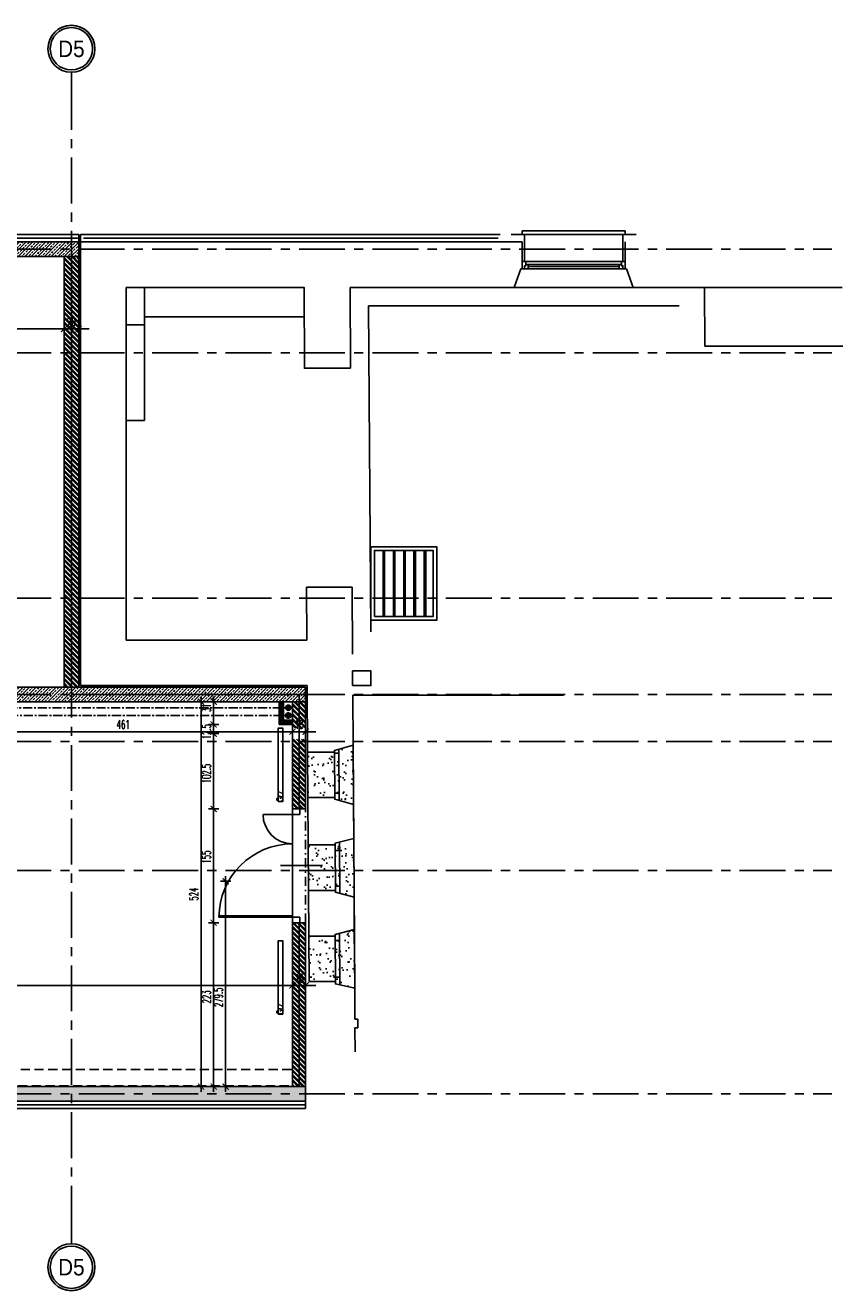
# Model space of a CAD drawing. Extents: x 41755 to 123924, y -112333 to 86187.
# Tile 176 of 256: x 101819 to 102932, y -17640 to -15917. Entities that reach past the tile are written whole.
import ezdxf
from ezdxf.enums import TextEntityAlignment as Align

# ---------------------------------------------------------------- set-up
doc = ezdxf.new("R2010")
doc.units = 0
doc.header["$LTSCALE"] = 50
for name, pattern in [('CENTER', [2, 1.25, -0.25, 0.25, -0.25]), ('DASHDOT', [1, 0.5, -0.25, 0, -0.25]), ('DASHED2', [0.375, 0.25, -0.125])]:
    doc.linetypes.add(name, pattern=pattern)
doc.layers.get('0').update_dxf_attribs({"color": 101, "linetype": 'CONTINUOUS'})
doc.layers.add('0-pomoc', color=21, linetype='CONTINUOUS', plot=False)
for name, color, linetype in [('Drz---drzwi', 5, 'CONTINUOUS'), ('Ins-co', 2, 'CONTINUOUS'), ('Ins-ppoz-opis', 240, 'CONTINUOUS'), ('Ins-wod', 4, 'CONTINUOUS'), ('Okn---okna', 5, 'CONTINUOUS'), ('Os-osie glowne', 1, 'CENTER'), ('Os-osie-opis', 16, 'CONTINUOUS'), ('Pzt-bud wyburzane', 2, 'CONTINUOUS'), ('Pzt-bud wyburzane-hatch', 8, 'CONTINUOUS'), ('Sc-beton', 7, 'CONTINUOUS'), ('Sc-beton-hatch', 86, 'CONTINUOUS'), ('Sc-cegla pelna', 32, 'CONTINUOUS'), ('Sc-cegla pustak', 42, 'CONTINUOUS'), ('Sc-cegla pustak-hatch', 8, 'CONTINUOUS'), ('Sc-gk', 120, 'CONTINUOUS'), ('Sc-izolacja term-obrys', 132, 'CONTINUOUS'), ('Sc-izolacja term-styropian', 151, 'STYROPIAN-KA'), ('Sc-nad', 5, 'DASHED2'), ('Sc-nadproza kon', 5, 'DASHED2'), ('W-idok', 8, 'CONTINUOUS'), ('W-otwor-strop', 1, 'CONTINUOUS'), ('Wym-wew', 8, 'CONTINUOUS')]:
    doc.layers.add(name, color=color, linetype=linetype)
doc.styles.add('dwg_opis duży', font='ARIAL.TTF', dxfattribs={"width": 0.9})
doc.styles.add('KA wymiar', font='romans.shx', dxfattribs={"width": 0.6})
doc.styles.add('ROMANS', font='romans', dxfattribs={"width": 0.85})
doc.linetypes.add('BATTING', pattern='A,0.0001,-0.1,[134,ltypeshp.shx,S=0.1,R=0,X=-0.1,Y=0],-0.2,[134,ltypeshp.shx,S=0.1,R=180,X=0.1,Y=0],-0.1', length=0.4001)
doc.linetypes.add('STYROPIAN-KA', pattern='A,0.0001,-0.1,[135,ltypeshp.shx,S=0.1,R=0,X=-0.1,Y=0],0,[135,ltypeshp.shx,S=0.1,R=180,X=0.1,Y=0],-0.1', length=0.2001)
doc.linetypes.add('ZIGZAG', pattern='A,0.00254,-5.08,[131,ltypeshp.shx,S=5.08,R=0,X=-5.08,Y=0],-10.16,[131,ltypeshp.shx,S=5.08,R=180,X=5.08,Y=0],-5.08', length=20.32254)
doc.dimstyles.new('KA wymiar', dxfattribs={"dimscale": 50, "dimtxt": 0.23, "dimasz": 0.14, "dimexe": 0, "dimexo": 0, "dimgap": 0.08, "dimtad": 1, "dimdec": 1, "dimrnd": 0.5, "dimzin": 9, "dimdsep": 46, "dimtxsty": 'KA wymiar', "dimblk1": 'UKOS', "dimblk2": 'UKOS', "dimsah": 1, "dimcen": 0.2, "dimse1": 1, "dimse2": 1, "dimclrd": 256, "dimclre": 256, "dimclrt": 2, "dimadec": 0, "dimazin": 0, "dimtfac": 1, "dimtdec": 1, "dimtix": 1, "dimtmove": 2, "dimatfit": 3, "dimldrblk": 'DOT', "dimfxl": 0, "dimtolj": 1, "dimtzin": 9, "dimarcsym": 0})
pattern_1 = [(37.5, (245182.787, -60500.599), (-0.6299336, 19.2682377), [0, -15.2, 0, -17, 0, -16.25]), (7.5, (245182.787, -60500.6), (17.697767, 28.2214607), [0, -8.2, 0, -13.7, 0, -5.25]), (327.5, (245170.487, -60500.599), (31.1414186, 0.0565905), [0, -5, 0, -18, 0, -23.5]), (317.5, (245170.487, -60500.6), (30.061266, 8.7767556), [0, -2.5, 0, -11.8, 0, -13.5])]
pattern_2 = [(45, (48983.4185, 565.478), (-4.49012806, 4.49012806), []), (45, (48987.9087, 565.478), (-4.49012806, 4.49012806), [3.175, -1.5875])]
pattern_3 = [(135, (48983.4185, 565.478), (-3.36759605, -3.36759605), []), (135, (48983.4185, 567.723), (-3.36759605, -3.36759605), [])]

# ---------------------------------------------------------------- blocks, each defined once
blk = doc.blocks.new('_DKGJHF')
at = {"ltscale": 7}
for p, q in [((-21.1, -77), (35.9, -77)), ((-5, -145.5), (-105, -145.5)), ((-5, -147.5), (-105, -147.5))]:
    blk.add_line(p, q, dxfattribs=at)
for points in [[(5, -7.5), (5, 0), (-5, 0), (-5, -7.5)], [(5, -155), (5, -147.5), (-5, -147.5), (-5, -155)]]:
    blk.add_lwpolyline(points, close=True, dxfattribs=at)
for points in [[(-45, -7.5), (-5, -7.5)], [(-5, -147.5), (-5, -7.5)]]:
    blk.add_lwpolyline(points, dxfattribs=at)
for centre, radius, start, end in [((-5, -7.5), 40, 180, 270), ((-5, -147.5), 100, 90, 180)]:
    blk.add_arc(centre, radius, start, end)
blk = doc.blocks.new('_opis_osi_liczbowy')
blk.add_hatch(color=256).paths.add_polyline_path([(32, 32), (32, 28.8, -1), (32, -28.8), (32, -32, 1)])
for radius in [32, 28.8]:
    blk.add_circle((32, 0), radius)
at = {"style": 'dwg_opis duży', "width": 0.9}
blk.add_attdef('AXNAMEH', text='', height=22.4, rotation=90, dxfattribs=at).set_placement((32, 0), align=Align.MIDDLE_CENTER)
blk = doc.blocks.new('UKOS')
at = {"color": 8}
blk.add_line((1, 0), (-1, 0), dxfattribs=at)
at = {"color": 1}
blk.add_line((0, 1), (0, -1), dxfattribs=at)
at = {"color": 1, "const_width": 0.2}
blk.add_lwpolyline([(0.6, 0.6), (-0.6, -0.6)], dxfattribs=at)
blk = doc.blocks.new('*D2608')
at = {"layer": 'Wym-wew', "lineweight": -2}
blk.add_line((101084, -17224.6), (102176, -17224.6), dxfattribs=at)
at = {"layer": 'Wym-wew', "lineweight": -2, "xscale": 7.000000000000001, "yscale": 7.000000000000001, "zscale": 7.000000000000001, "rotation": 180}
blk.add_blockref('UKOS', (101077, -17224.6), dxfattribs=at)
at = {"layer": 'Wym-wew', "lineweight": -2, "xscale": 7.000000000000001, "yscale": 7.000000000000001, "zscale": 7.000000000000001}
blk.add_blockref('UKOS', (102183, -17224.6), dxfattribs=at)
at = {"layer": 'Wym-wew', "color": 2, "insert": (101630, -17214.9), "char_height": 11.5, "attachment_point": 5, "style": 'KA wymiar'}
blk.add_mtext('\\A1;1106', dxfattribs=at)
blk = doc.blocks.new('_Dot')
at = {"layer": '0-pomoc', "color": 0, "lineweight": -2}
blk.add_line((-0.5, 0), (-1, 0), dxfattribs=at)
at = {"layer": '0-pomoc', "color": 0, "const_width": 0.5}
blk.add_lwpolyline([(-0.25, 0, 1), (0.25, 0, 1)], format="xyb", close=True, dxfattribs=at)
blk = doc.blocks.new('*D2609')
at = {"layer": 'Wym-wew', "lineweight": -2}
for p, q in [((102176, -17224.6), (102169, -17224.6)), ((102183, -17224.6), (102201, -17224.6)), ((102208, -17224.6), (102215, -17224.6))]:
    blk.add_line(p, q, dxfattribs=at)
at = {"layer": 'Wym-wew', "lineweight": -2, "xscale": 7.000000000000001, "yscale": 7.000000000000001, "zscale": 7.000000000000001}
blk.add_blockref('UKOS', (102183, -17224.6), dxfattribs=at)
at = {"layer": 'Wym-wew', "lineweight": -2, "xscale": 7.000000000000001, "yscale": 7.000000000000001, "zscale": 7.000000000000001, "rotation": 180}
blk.add_blockref('UKOS', (102201, -17224.6), dxfattribs=at)
at = {"layer": 'Wym-wew', "color": 2, "insert": (102192, -17214.9), "char_height": 11.5, "attachment_point": 5, "style": 'KA wymiar'}
blk.add_mtext('\\A1;18', dxfattribs=at)
blk = doc.blocks.new('*D2625')
at = {"layer": 'Wym-wew', "lineweight": -2}
blk.add_line((101489, -16330.9), (101865, -16330.9), dxfattribs=at)
at = {"layer": 'Wym-wew', "lineweight": -2, "xscale": 7.000000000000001, "yscale": 7.000000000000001, "zscale": 7.000000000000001, "rotation": 180}
blk.add_blockref('UKOS', (101482, -16330.9), dxfattribs=at)
at = {"layer": 'Wym-wew', "lineweight": -2, "xscale": 7.000000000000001, "yscale": 7.000000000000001, "zscale": 7.000000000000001}
blk.add_blockref('UKOS', (101872, -16330.9), dxfattribs=at)
at = {"layer": 'Wym-wew', "color": 2, "insert": (101677, -16321.1), "char_height": 11.5, "attachment_point": 5, "style": 'KA wymiar'}
blk.add_mtext('\\A1;390', dxfattribs=at)
blk = doc.blocks.new('*D2626')
at = {"layer": 'Wym-wew', "lineweight": -2}
for p, q in [((101865, -16330.9), (101858, -16330.9)), ((101872, -16330.9), (101892, -16330.9)), ((101899, -16330.9), (101906, -16330.9))]:
    blk.add_line(p, q, dxfattribs=at)
at = {"layer": 'Wym-wew', "lineweight": -2, "xscale": 7.000000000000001, "yscale": 7.000000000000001, "zscale": 7.000000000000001}
blk.add_blockref('UKOS', (101872, -16330.9), dxfattribs=at)
at = {"layer": 'Wym-wew', "lineweight": -2, "xscale": 7.000000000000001, "yscale": 7.000000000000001, "zscale": 7.000000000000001, "rotation": 180}
blk.add_blockref('UKOS', (101892, -16330.9), dxfattribs=at)
at = {"layer": 'Wym-wew', "color": 2, "insert": (101882, -16321.1), "char_height": 11.5, "attachment_point": 5, "style": 'KA wymiar'}
blk.add_mtext('\\A1;20', dxfattribs=at)
blk = doc.blocks.new('*D2684')
at = {"layer": 'Wym-wew', "lineweight": -2}
blk.add_line((101729, -16879.2), (102176, -16879.2), dxfattribs=at)
at = {"layer": 'Wym-wew', "lineweight": -2, "xscale": 7.000000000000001, "yscale": 7.000000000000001, "zscale": 7.000000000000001, "rotation": 180}
blk.add_blockref('UKOS', (101722, -16879.2), dxfattribs=at)
at = {"layer": 'Wym-wew', "lineweight": -2, "xscale": 7.000000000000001, "yscale": 7.000000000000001, "zscale": 7.000000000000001}
blk.add_blockref('UKOS', (102183, -16879.2), dxfattribs=at)
at = {"layer": 'Wym-wew', "color": 2, "insert": (101952.5, -16869.5), "char_height": 11.5, "attachment_point": 5, "style": 'KA wymiar'}
blk.add_mtext('\\A1;461', dxfattribs=at)
blk = doc.blocks.new('*D2685')
at = {"layer": 'Wym-wew', "lineweight": -2}
for p, q in [((102176, -16879.2), (102169, -16879.2)), ((102183, -16879.2), (102201, -16879.2)), ((102208, -16879.2), (102215, -16879.2))]:
    blk.add_line(p, q, dxfattribs=at)
at = {"layer": 'Wym-wew', "lineweight": -2, "xscale": 7.000000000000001, "yscale": 7.000000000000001, "zscale": 7.000000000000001}
blk.add_blockref('UKOS', (102183, -16879.2), dxfattribs=at)
at = {"layer": 'Wym-wew', "lineweight": -2, "xscale": 7.000000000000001, "yscale": 7.000000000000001, "zscale": 7.000000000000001, "rotation": 180}
blk.add_blockref('UKOS', (102201, -16879.2), dxfattribs=at)
at = {"layer": 'Wym-wew', "color": 2, "insert": (102192, -16869.5), "char_height": 11.5, "attachment_point": 5, "style": 'KA wymiar'}
blk.add_mtext('\\A1;18', dxfattribs=at)
blk = doc.blocks.new('*D2691')
at = {"layer": 'Wym-wew', "lineweight": -2}
blk.add_line((101572.1, -16239.4), (101572.1, -16811.4), dxfattribs=at)
at = {"layer": 'Wym-wew', "lineweight": -2, "xscale": 7.000000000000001, "yscale": 7.000000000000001, "zscale": 7.000000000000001}
for p, rotation in [((101572.1, -16232.4), 90), ((101572.1, -16818.4), 270)]:
    blk.add_blockref('UKOS', p, dxfattribs=dict(at, rotation=rotation))
at = {"layer": 'Wym-wew', "color": 2, "insert": (101562.3, -16525.4), "char_height": 11.5, "attachment_point": 5, "rotation": 90, "style": 'KA wymiar'}
blk.add_mtext('\\A1;586', dxfattribs=at)
blk = doc.blocks.new('*D2692')
at = {"layer": 'Wym-wew', "lineweight": -2}
blk.add_line((102058.5, -16845.4), (102058.5, -17355.4), dxfattribs=at)
at = {"layer": 'Wym-wew', "lineweight": -2, "xscale": 7.000000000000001, "yscale": 7.000000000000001, "zscale": 7.000000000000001}
for p, rotation in [((102058.5, -16838.4), 90), ((102058.5, -17362.4), 270)]:
    blk.add_blockref('UKOS', p, dxfattribs=dict(at, rotation=rotation))
at = {"layer": 'Wym-wew', "color": 2, "insert": (102048.7, -17100.4), "char_height": 11.5, "attachment_point": 5, "rotation": 90, "style": 'KA wymiar'}
blk.add_mtext('\\A1;524', dxfattribs=at)
blk = doc.blocks.new('*D2693')
at = {"layer": 'Wym-wew', "lineweight": -2}
blk.add_line((102075.7, -16888.9), (102075.7, -16977.4), dxfattribs=at)
at = {"layer": 'Wym-wew', "lineweight": -2, "xscale": 7.000000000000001, "yscale": 7.000000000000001, "zscale": 7.000000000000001}
for p, rotation in [((102075.7, -16881.9), 90), ((102075.7, -16984.4), 270)]:
    blk.add_blockref('UKOS', p, dxfattribs=dict(at, rotation=rotation))
at = {"layer": 'Wym-wew', "color": 2, "insert": (102065.9, -16936.2), "char_height": 11.5, "attachment_point": 5, "rotation": 90, "style": 'KA wymiar'}
blk.add_mtext('\\A1;102.5', dxfattribs=at)
blk = doc.blocks.new('*D2694')
at = {"layer": 'Wym-wew', "lineweight": -2}
blk.add_line((102075.7, -16991.4), (102075.7, -17132.4), dxfattribs=at)
at = {"layer": 'Wym-wew', "lineweight": -2, "xscale": 7.000000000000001, "yscale": 7.000000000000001, "zscale": 7.000000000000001}
for p, rotation in [((102075.7, -16984.4), 90), ((102075.7, -17139.4), 270)]:
    blk.add_blockref('UKOS', p, dxfattribs=dict(at, rotation=rotation))
at = {"layer": 'Wym-wew', "color": 2, "insert": (102065.9, -17049.8), "char_height": 11.5, "attachment_point": 5, "rotation": 90, "style": 'KA wymiar'}
blk.add_mtext('\\A1;155', dxfattribs=at)
blk = doc.blocks.new('*D2695')
at = {"layer": 'Wym-wew', "lineweight": -2}
blk.add_line((102075.7, -17146.4), (102075.7, -17355.4), dxfattribs=at)
at = {"layer": 'Wym-wew', "lineweight": -2, "xscale": 7.000000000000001, "yscale": 7.000000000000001, "zscale": 7.000000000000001}
for p, rotation in [((102075.7, -17139.4), 90), ((102075.7, -17362.4), 270)]:
    blk.add_blockref('UKOS', p, dxfattribs=dict(at, rotation=rotation))
at = {"layer": 'Wym-wew', "color": 2, "insert": (102065.9, -17240.3), "char_height": 11.5, "attachment_point": 5, "rotation": 90, "style": 'KA wymiar'}
blk.add_mtext('\\A1;223', dxfattribs=at)
blk = doc.blocks.new('*D2792')
at = {"layer": 'Wym-wew', "lineweight": -2}
for p, q in [((102075.7, -16862.4), (102075.7, -16855.4)), ((102075.7, -16881.9), (102075.7, -16869.4)), ((102075.7, -16888.9), (102075.7, -16895.9))]:
    blk.add_line(p, q, dxfattribs=at)
at = {"layer": 'Wym-wew', "lineweight": -2, "xscale": 7.000000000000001, "yscale": 7.000000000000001, "zscale": 7.000000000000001}
for p, rotation in [((102075.7, -16869.4), 270), ((102075.7, -16881.9), 90)]:
    blk.add_blockref('UKOS', p, dxfattribs=dict(at, rotation=rotation))
at = {"layer": 'Wym-wew', "color": 2, "insert": (102065.9, -16879.2), "char_height": 11.5, "attachment_point": 5, "rotation": 90, "style": 'KA wymiar'}
blk.add_mtext('\\A1;12.5', dxfattribs=at)
blk = doc.blocks.new('*D2793')
at = {"layer": 'Wym-wew', "lineweight": -2}
blk.add_line((102075.7, -16862.4), (102075.7, -16845.4), dxfattribs=at)
at = {"layer": 'Wym-wew', "lineweight": -2, "xscale": 7.000000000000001, "yscale": 7.000000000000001, "zscale": 7.000000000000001}
for p, rotation in [((102075.7, -16838.4), 90), ((102075.7, -16869.4), 270)]:
    blk.add_blockref('UKOS', p, dxfattribs=dict(at, rotation=rotation))
at = {"layer": 'Wym-wew', "color": 2, "insert": (102065.9, -16846.7), "char_height": 11.5, "attachment_point": 5, "rotation": 90, "style": 'KA wymiar'}
blk.add_mtext('\\A1;31', dxfattribs=at)
blk = doc.blocks.new('*D2861')
at = {"layer": 'Wym-wew', "lineweight": -2}
blk.add_line((102092, -17089.9), (102092, -17355.4), dxfattribs=at)
at = {"layer": 'Wym-wew', "lineweight": -2, "xscale": 7.000000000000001, "yscale": 7.000000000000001, "zscale": 7.000000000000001}
for p, rotation in [((102092, -17082.9), 90), ((102092, -17362.4), 270)]:
    blk.add_blockref('UKOS', p, dxfattribs=dict(at, rotation=rotation))
at = {"layer": 'Wym-wew', "color": 2, "insert": (102082.3, -17240.8), "char_height": 11.5, "attachment_point": 5, "rotation": 90, "style": 'KA wymiar'}
blk.add_mtext('\\A1;279.5', dxfattribs=at)

msp = doc.modelspace()

# ---------------------------------------------------------------- hatches: boundary and pattern name
at = {"layer": 'Pzt-bud wyburzane-hatch'}
h = msp.add_hatch(dxfattribs=at)
h.set_pattern_fill('AR-SAND', color=256, scale=10, style=0)
h.set_pattern_definition(pattern_1)
h.paths.add_polyline_path([(102240.167, -16906.919), (102203.588, -16906.919), (102203.905, -16948.938), (102240.446, -16948.938)])
h.paths.add_polyline_path([(102240.446, -16948.938), (102203.905, -16948.938), (102204.056, -16968.919), (102240.578, -16968.919)])
h.paths.add_polyline_path([(102246.141, -16902.929), (102240.15, -16904.623), (102240.166, -16906.919), (102240.167, -16906.919), (102240.178, -16908.582), (102246.178, -16908.582)])
h.paths.add_polyline_path([(102246.178, -16908.582), (102240.178, -16908.582), (102240.446, -16948.938), (102246.446, -16948.938)])
h.paths.add_polyline_path([(102265.553, -16897.441), (102246.141, -16902.929), (102246.446, -16948.938), (102265.897, -16948.938)])
h.paths.add_polyline_path([(102246.446, -16948.938), (102240.446, -16948.938), (102240.538, -16962.919), (102246.539, -16962.919)])
h.paths.add_polyline_path([(102246.539, -16962.919), (102240.538, -16962.919), (102240.578, -16968.919), (102240.591, -16971.215), (102246.605, -16972.909)])
h.paths.add_polyline_path([(102265.897, -16948.938), (102246.446, -16948.938), (102246.605, -16972.909), (102266.093, -16978.398)])
h.paths.add_polyline_path([(102246.987, -17029.564), (102240.995, -17031.144), (102241.013, -17033.44), (102241.064, -17041.103), (102247.064, -17041.103)])
h = msp.add_hatch(dxfattribs=at)
h.set_pattern_fill('AR-SAND', color=256, scale=10, style=0)
h.set_pattern_definition(pattern_1)
edge = h.paths.add_edge_path()
edge.add_line((102241.013, -17033.44), (102240.995, -17031.144))
edge.add_line((102240.995, -17031.144), (102266.401, -17024.445))
edge.add_line((102266.398, -17024.445), (102266.398, -17024.446))
edge.add_line((102266.398, -17024.446), (102266.936, -17104.446))
edge.add_line((102266.936, -17104.446), (102241.436, -17097.737))
edge.add_line((102241.436, -17097.737), (102241.424, -17095.44))
edge.add_line((102241.424, -17095.44), (102204.874, -17095.44))
edge.add_line((102204.874, -17095.44), (102204.88, -17095.44))
edge.add_line((102204.88, -17095.44), (102204.306, -17011.691))
edge.add_line((102204.306, -17011.691), (102204.433, -17033.44))
edge.add_line((102204.433, -17033.44), (102204.433, -17033.44))
edge.add_line((102204.433, -17033.44), (102204.455, -17033.44))
edge.add_line((102204.455, -17033.44), (102204.455, -17033.44))
edge.add_line((102204.455, -17033.44), (102241.013, -17033.44))
h = msp.add_hatch(dxfattribs=at)
h.set_pattern_fill('AR-SAND', color=256, scale=10, style=0)
h.set_pattern_definition(pattern_1)
h.paths.add_polyline_path([(102241.013, -17157.473), (102205.305, -17157.473), (102205.73, -17219.473), (102241.424, -17219.473)])
h.paths.add_polyline_path([(102246.987, -17153.655), (102240.968, -17155.184), (102241.013, -17157.473), (102241.052, -17163.473), (102247.052, -17163.473)])
h.paths.add_polyline_path([(102247.052, -17163.473), (102241.052, -17163.473), (102241.384, -17213.473), (102247.384, -17213.473)])
h.paths.add_polyline_path([(102247.384, -17213.473), (102241.384, -17213.473), (102241.424, -17219.473), (102241.452, -17219.473), (102241.444, -17222.667), (102247.454, -17223.987)])
h.paths.add_polyline_path([(102267.23, -17148.512), (102246.987, -17153.655), (102247.454, -17223.987), (102267.764, -17228.446)])
at = {"layer": 'Sc-beton-hatch'}
h = msp.add_hatch(dxfattribs=at)
h.set_pattern_fill('ANSI33', color=256, style=0)
h.set_pattern_definition(pattern_2)
h.paths.add_polyline_path([(101597.966, -16222.44), (101597.966, -16232.44), (101881.966, -16232.44), (101881.966, -16222.44)])
h.paths.add_polyline_path([(101881.966, -16222.44), (101881.966, -16212.435), (101597.966, -16212.436), (101597.966, -16222.44)])
h.paths.add_polyline_path([(101891.966, -16222.44), (101891.966, -16212.435), (101881.966, -16212.435), (101881.966, -16222.44)])
h.paths.add_polyline_path([(101881.966, -16232.44), (101891.966, -16232.44), (101891.966, -16222.44), (101881.966, -16222.44)])
h = msp.add_hatch(dxfattribs=at)
h.set_pattern_fill('ANSI33', color=256, style=0)
h.set_pattern_definition(pattern_2)
h.paths.add_polyline_path([(102200.966, -16828.44), (101881.966, -16828.44), (101881.966, -16838.44), (102200.966, -16838.44)])
h.paths.add_polyline_path([(102200.966, -16818.44), (101891.966, -16818.44), (101881.966, -16818.44), (101881.966, -16828.44), (102200.966, -16828.44)])
h.paths.add_polyline_path([(101881.966, -16818.44), (101721.966, -16818.44), (101721.966, -16826.44), (101721.966, -16828.44), (101881.966, -16828.44)])
h.paths.add_polyline_path([(101881.966, -16828.44), (101721.966, -16828.44), (101721.966, -16838.44), (101881.966, -16838.44)])
h = msp.add_hatch(dxfattribs=at)
h.set_pattern_fill('ANSI33', color=256, style=0)
h.set_pattern_definition(pattern_2)
h.paths.add_polyline_path([(101329.03, -17372.44), (101066.966, -17372.44), (101066.966, -17382.44), (101329.03, -17382.44)])
h.paths.add_polyline_path([(101329.03, -17362.44), (101076.966, -17362.44), (101076.966, -17359.44), (101066.966, -17359.44), (101066.966, -17372.44), (101329.03, -17372.44)])
h.paths.add_polyline_path([(101076.966, -17068.44), (101066.966, -17068.44), (101066.966, -17334.44), (101076.966, -17334.44)])
h.paths.add_polyline_path([(101066.966, -17068.44), (101056.966, -17068.44), (101056.966, -17334.44), (101066.966, -17334.44)])
h.paths.add_polyline_path([(101076.966, -17058.44), (101066.966, -17058.44), (101066.966, -17068.44), (101076.966, -17068.44)])
h.paths.add_polyline_path([(101066.966, -17058.44), (101056.966, -17058.44), (101056.966, -17068.44), (101066.966, -17068.44)])
h.paths.add_polyline_path([(101597.966, -17372.44), (101329.03, -17372.44), (101329.03, -17382.44), (101597.966, -17382.44)])
h.paths.add_polyline_path([(101597.966, -17362.44), (101329.03, -17362.44), (101329.03, -17372.44), (101597.966, -17372.44)])
h.paths.add_polyline_path([(101881.966, -17372.44), (101597.966, -17372.44), (101597.966, -17382.44), (101881.966, -17382.44)])
h.paths.add_polyline_path([(101881.966, -17362.44), (101597.966, -17362.44), (101597.966, -17372.44), (101881.966, -17372.44)])
h.paths.add_polyline_path([(102200.966, -17372.44), (101881.966, -17372.44), (101881.966, -17382.44), (102200.966, -17382.44)])
h.paths.add_polyline_path([(102200.966, -17362.44), (101881.966, -17362.44), (101881.966, -17372.44), (102200.966, -17372.44)])
at = {"layer": 'Sc-cegla pustak-hatch'}
h = msp.add_hatch(dxfattribs=at)
h.set_pattern_fill('ANSI32', color=256, scale=0.5, angle=90, style=0)
h.set_pattern_definition(pattern_3)
h.paths.add_polyline_path([(101871.966, -16818.44), (101881.966, -16818.44), (101881.966, -16697.44), (101871.966, -16697.44)])
h.paths.add_polyline_path([(101891.966, -16697.44), (101881.966, -16697.44), (101881.966, -16818.44), (101891.966, -16818.44)])
h.paths.add_polyline_path([(101881.966, -16697.44), (101891.966, -16697.44), (101891.966, -16363.44), (101881.966, -16363.44)])
h.paths.add_polyline_path([(101881.966, -16363.44), (101871.966, -16363.44), (101871.966, -16697.44), (101881.966, -16697.44)])
h.paths.add_polyline_path([(101881.966, -16232.44), (101871.966, -16232.44), (101871.966, -16363.44), (101881.966, -16363.44)])
h.paths.add_polyline_path([(101881.966, -16363.44), (101891.966, -16363.44), (101891.966, -16232.44), (101881.966, -16232.44)])
h.paths.add_polyline_path([(101873.505, -16312.52), (101890.427, -16312.52), (101890.427, -16329.77), (101873.505, -16329.77)], flags=9)
h = msp.add_hatch(dxfattribs=at)
h.set_pattern_fill('ANSI32', color=256, scale=0.5, angle=90, style=0)
h.set_pattern_definition(pattern_3)
h.paths.add_polyline_path([(102182.966, -16874.44), (102200.966, -16874.44), (102200.966, -16838.44), (102182.966, -16838.44)])
h.paths.add_polyline_path([(102200.966, -16892.44), (102200.966, -16889.44), (102182.966, -16889.44), (102182.966, -16892.44)])
h.paths.add_polyline_path([(102182.966, -16892.44), (102182.966, -16984.44), (102192.966, -16984.44), (102200.966, -16984.44), (102200.966, -16892.44)])
h.paths.add_polyline_path([(102200.966, -17139.44), (102182.966, -17139.44), (102182.966, -17362.44), (102200.966, -17362.44)])
h.paths.add_polyline_path([(102183.998, -16860.858), (102199.934, -16860.858), (102199.934, -16878.108), (102183.998, -16878.108)], flags=9)
h.paths.add_polyline_path([(102183.998, -17206.235), (102199.934, -17206.235), (102199.934, -17223.485), (102183.998, -17223.485)], flags=24)

# ---------------------------------------------------------------- linework, layer by layer
at = {"layer": 'Ins-co', "linetype": 'CENTER', "ltscale": 0.2}
for p, q in [((100996.079, -16846.614, 0), (102173.69, -16846.65, 0)), ((101057.161, -16856.676), (102173.691, -16857.181, 0))]:
    msp.add_line(p, q, dxfattribs=at)
at = {"layer": 'Ins-co', "linetype": 'DASHDOT', "ltscale": 3}
for p, q in [((102181.674, -16846.65, 0), (102172.954, -16846.65, 0)), ((102177.314, -16851.01, 0), (102177.314, -16842.29, 0)), ((102181.674, -16857.18, 0), (102172.954, -16857.181, 0)), ((102177.315, -16861.541, 0), (102177.314, -16852.821, 0))]:
    msp.add_line(p, q, dxfattribs=at)
at = {"layer": 'Ins-co'}
for points in [[(102163.611, -16974.331), (102169.711, -16974.331), (102169.711, -16874.331), (102163.611, -16874.331)], [(102163.611, -17263.765), (102169.711, -17263.765), (102169.711, -17163.765), (102163.611, -17163.765)]]:
    msp.add_lwpolyline(points, close=True, dxfattribs=at)
for centre, radius in [((102177.314, -16846.65, 0), 3.624), ((102177.314, -16846.65, 0), 2.56), ((102177.314, -16846.65, 0), 2.08), ((102177.314, -16857.181, 0), 3.624), ((102177.314, -16857.181, 0), 2.56), ((102177.314, -16857.181, 0), 2.08)]:
    msp.add_circle(centre, radius, dxfattribs=at)
at = {"layer": 'Ins-ppoz-opis', "linetype": 'ZIGZAG', "ltscale": 0.035}
for points in [[(102191.966, -16828.44), (101881.966, -16828.44), (101881.965, -16212.435)], [(102191.966, -16828.44), (102191.966, -16984.44)], [(102191.966, -17362.44), (102191.966, -17139.44)]]:
    msp.add_lwpolyline(points, dxfattribs=at)
at = {"layer": 'Ins-wod', "linetype": 'DASHED2'}
for points in [[(101100.466, -17338.94), (102182.966, -17338.94)], [(101077.966, -17361.44), (102182.966, -17361.44)]]:
    msp.add_lwpolyline(points, dxfattribs=at)
at = {"layer": 'Okn---okna'}
for p, q in [((102496.017, -16202.435), (102496.017, -16197.435)), ((102496.017, -16197.435), (102636.017, -16197.435)), ((102636.017, -16197.435), (102636.017, -16202.435)), ((102631.017, -16238.915), (102501.017, -16238.915)), ((102504.017, -16242.915), (102628.017, -16242.915)), ((102504.017, -16245.915), (102628.017, -16245.915)), ((102504.017, -16248.915), (102628.017, -16248.915))]:
    msp.add_line(p, q, dxfattribs=at)
for points in [[(102501.017, -16238.915), (102496.017, -16238.915), (102496.017, -16248.915), (102499.017, -16248.915), (102499.017, -16244.915), (102501.017, -16244.915)], [(102504.017, -16242.915), (102501.017, -16242.915), (102501.017, -16244.915), (102499.017, -16244.915), (102499.017, -16248.915), (102501.017, -16248.915), (102504.017, -16248.915)], [(102628.017, -16242.915), (102631.017, -16242.915), (102631.017, -16244.915), (102633.017, -16244.915), (102633.017, -16248.915), (102631.017, -16248.915), (102628.017, -16248.915)], [(102631.017, -16238.915), (102636.017, -16238.915), (102636.017, -16248.915), (102633.017, -16248.915), (102633.017, -16244.915), (102631.017, -16244.915)]]:
    msp.add_lwpolyline(points, close=True, dxfattribs=at)
at = {"layer": 'Os-osie glowne'}
for points in [[(101881.966, -15997.44), (101881.966, -17560.331)], [(99691.966, -16222.44), (102917.643, -16222.44)], [(99691.966, -16363.44), (102917.643, -16363.44)], [(99691.966, -16697.44), (102917.643, -16697.44)], [(99691.966, -16828.44), (102917.643, -16828.44)], [(99691.966, -16892.44), (102917.643, -16892.44)], [(99691.966, -17068.44), (102917.643, -17068.44)], [(99691.966, -17372.44), (102917.643, -17372.44)]]:
    msp.add_lwpolyline(points, dxfattribs=at)
at = {"layer": 'Os-osie-opis'}
for points in [[(101881.966, -15997.44), (101881.966, -15981.44)], [(101881.966, -17560.331), (101881.966, -17576.331)]]:
    msp.add_lwpolyline(points, dxfattribs=at)
at = {"layer": 'Pzt-bud wyburzane'}
for p, q in [((102266.398, -17024.446), (102266.093, -16978.398)), ((102267.23, -17148.512), (102266.936, -17104.446))]:
    msp.add_line(p, q, dxfattribs=at)
for points in [[(102265.553, -16897.441), (102266.093, -16978.398)], [(102203.588, -16906.919), (102204.056, -16968.919)], [(102240.155, -16908.582), (102246.155, -16908.582)], [(102240.578, -16968.919), (102240.167, -16906.919)], [(102246.605, -16972.909), (102246.141, -16902.929)], [(102204.433, -17033.44), (102204.056, -16968.919)], [(102204.056, -16968.919), (102240.578, -16968.919), (102240.591, -16971.215), (102266.093, -16978.398)], [(102240.578, -16962.919), (102246.539, -16962.919)], [(102204.433, -17033.44), (102204.874, -17095.44)], [(102204.46, -17033.44), (102241.013, -17033.44), (102240.995, -17031.144), (102266.398, -17024.446)], [(102241.424, -17095.44), (102241.013, -17033.44)], [(102247.45, -17099.319), (102246.987, -17029.564)], [(102266.398, -17024.446), (102266.936, -17104.446)], [(102241.04, -17041.103), (102247.04, -17041.103)], [(102241.424, -17089.44), (102247.384, -17089.44)], [(102204.874, -17095.44), (102241.424, -17095.44), (102241.436, -17097.737), (102266.936, -17104.446)], [(102205.262, -17157.473), (102204.874, -17095.44)], [(102205.262, -17157.473), (102241.013, -17157.473), (102240.968, -17155.184), (102267.23, -17148.512)], [(102205.262, -17157.473), (102205.73, -17219.473)], [(102241.424, -17219.473), (102241.013, -17157.473)], [(102247.454, -17223.987), (102246.987, -17153.655)], [(102267.23, -17148.512), (102267.764, -17228.446)], [(102241.029, -17163.473), (102247.029, -17163.473)], [(102241.424, -17213.473), (102247.384, -17213.473)]]:
    msp.add_lwpolyline(points, dxfattribs=at)
at = {"layer": 'Sc-beton'}
for p, q in [((100720.966, -16212.438), (101891.966, -16212.435)), ((101076.966, -16232.44), (101891.966, -16232.44)), ((102200.966, -16818.44), (102200.966, -16838.44)), ((102200.966, -17362.44), (102200.966, -17382.44)), ((102200.966, -17382.44), (99906.966, -17382.44))]:
    msp.add_line(p, q, dxfattribs=at)
for points in [[(101891.966, -16232.44), (101891.966, -16212.435)], [(101721.966, -16818.44), (101891.966, -16818.44)], [(101891.966, -16818.44), (102200.966, -16818.44)], [(101721.966, -16838.44), (102200.966, -16838.44)], [(102200.966, -17362.44), (101076.966, -17362.44)]]:
    msp.add_lwpolyline(points, dxfattribs=at)
at = {"layer": 'Sc-cegla pelna'}
for p, q in [((101894.386, -16816.435), (101894.386, -16212.435)), ((101894.386, -16212.435), (102496.017, -16212.435)), ((102496.017, -16212.435), (102496.017, -16248.915)), ((102636.017, -16212.436), (102636.017, -16248.915)), ((102494.017, -16248.915), (102485.013, -16274.436)), ((102496.017, -16248.915), (102494.017, -16248.915)), ((102636.017, -16248.915), (102638.017, -16248.915)), ((102638.017, -16248.915), (102647.013, -16274.436)), ((101956.386, -16754.435), (101956.386, -16274.435)), ((102261.391, -16274.435), (102485.013, -16274.436)), ((102262.125, -16384.435), (102261.391, -16274.435)), ((102647.013, -16274.436), (102931.785, -16274.436)), ((102744.126, -16274.436), (102744.66, -16354.436)), ((102932.319, -16354.436), (102744.66, -16354.436)), ((102202.115, -16682.435), (102264.116, -16682.435)), ((102264.724, -16773.446), (102264.116, -16682.435)), ((102202.596, -16754.435), (101956.386, -16754.435)), ((102202.994, -16816.435), (101894.386, -16816.435)), ((102265.098, -16829.446), (102552.105, -16829.446)), ((102265.553, -16897.441), (102265.098, -16829.446)), ((102268.001, -17270.435), (102267.764, -17228.446)), ((102272.013, -17270.435), (102268.001, -17270.435)), ((102272.013, -17270.435), (102272.013, -17282.435)), ((102268.254, -17315.211), (102268.069, -17282.435)), ((102272.013, -17282.435), (102268.069, -17282.435))]:
    msp.add_line(p, q, dxfattribs=at)
for points in [[(101956.386, -16274.435), (102199.123, -16274.435), (102199.386, -16384.435), (102262.125, -16384.435)], [(102202.587, -16754.435), (102202.115, -16682.435)], [(102203.588, -16906.919), (102202.994, -16816.435)], [(102203.615, -16906.919), (102240.166, -16906.919), (102240.15, -16904.623), (102265.553, -16897.441)], [(102205.73, -17219.473), (102241.452, -17219.473), (102241.444, -17222.667), (102267.764, -17228.446)]]:
    msp.add_lwpolyline(points, dxfattribs=at)
at = {"layer": 'Sc-cegla pustak'}
for p, q in [((101871.966, -16232.44), (101871.966, -16818.44)), ((101891.966, -16232.44), (101891.966, -16818.44)), ((102182.966, -16838.44), (102182.966, -16984.44)), ((102200.966, -16838.44), (102200.966, -16984.44)), ((102182.966, -17139.44), (102182.966, -17362.44)), ((102200.966, -17139.44), (102200.966, -17362.44))]:
    msp.add_line(p, q, dxfattribs=at)
for points in [[(102182.966, -16984.44), (102200.966, -16984.44)], [(102182.966, -17139.44), (102200.966, -17139.44)]]:
    msp.add_lwpolyline(points, dxfattribs=at)
at = {"layer": 'Sc-gk'}
for p, q in [((102164.966, -16838.44), (102164.966, -16869.44)), ((102166.166, -16838.44), (102166.166, -16868.24)), ((102169.766, -16838.44), (102169.766, -16864.64)), ((102170.966, -16838.44), (102170.966, -16863.44))]:
    msp.add_line(p, q, dxfattribs=at)
at = {"layer": 'Sc-gk', "linetype": 'BATTING', "ltscale": 0.09}
msp.add_line((102167.966, -16838.44), (102167.966, -16866.44), dxfattribs=at)
msp.add_lwpolyline([(102167.966, -16866.44), (102182.966, -16866.44)], dxfattribs=at)
at = {"layer": 'Sc-gk'}
for points in [[(102169.766, -16864.64), (102182.966, -16864.64)], [(102170.966, -16863.44), (102182.966, -16863.44)], [(102164.966, -16869.44), (102182.966, -16869.44)], [(102166.166, -16868.24), (102182.966, -16868.24)]]:
    msp.add_lwpolyline(points, dxfattribs=at)
at = {"layer": 'Sc-izolacja term-obrys'}
for p, q in [((101894.386, -16202.435), (101894.386, -16212.435)), ((102481.017, -16202.435), (102499.017, -16202.435)), ((102499.017, -16202.435), (102499.017, -16238.915)), ((102633.017, -16238.915), (102633.017, -16202.436)), ((102633.017, -16202.436), (102651.017, -16202.436))]:
    msp.add_line(p, q, dxfattribs=at)
msp.add_lwpolyline([(101894.386, -16202.435), (102466.017, -16202.435)], dxfattribs=at)
at = {"layer": 'Sc-izolacja term-styropian', "linetype": 'ByBlock'}
for p, q in [((99896.966, -16202.438), (101891.966, -16202.435)), ((102200.966, -17392.44), (99896.966, -17392.44))]:
    msp.add_line(p, q, dxfattribs=at)
at = {"layer": 'Sc-izolacja term-styropian', "linetype": 'ZIGZAG', "ltscale": 0.018}
for p, q in [((99901.966, -16207.437), (101891.966, -16207.435)), ((102200.966, -17387.44), (99901.966, -17387.44))]:
    msp.add_line(p, q, dxfattribs=at)
at = {"layer": 'Sc-izolacja term-styropian', "linetype": 'BATTING', "ltscale": 0.25}
msp.add_line((101898.453, -16207.435), (102463.156, -16207.435), dxfattribs=at)
at = {"layer": 'Sc-izolacja term-styropian', "linetype": 'ByBlock'}
for points in [[(101891.966, -16212.435), (101891.966, -16202.435)], [(102200.966, -17382.44), (102200.966, -17392.44)]]:
    msp.add_lwpolyline(points, dxfattribs=at)
at = {"layer": 'Sc-nad', "ltscale": 40}
for p, q in [((102496.017, -16202.435), (102636.017, -16202.435)), ((102485.013, -16274.436), (102647.014, -16274.436)), ((102265.553, -16897.441), (102267.764, -17228.446)), ((102205.73, -17219.473), (102203.588, -16906.919))]:
    msp.add_line(p, q, dxfattribs=at)
at = {"layer": 'Sc-nadproza kon', "linetype": 'DASHDOT', "ltscale": 0.5}
msp.add_lwpolyline([(102200.966, -17139.44), (102200.966, -16984.44)], dxfattribs=at)
at = {"layer": 'W-idok'}
for p, q in [((101981.386, -16274.435), (101981.386, -16325.435)), ((101981.386, -16314.435), (102199.386, -16314.435)), ((102286.558, -16299.435), (102709.568, -16299.436)), ((102289.524, -16743.446), (102286.558, -16299.435)), ((101981.386, -16325.435), (101956.386, -16325.435))]:
    msp.add_line(p, q, dxfattribs=at)
for points in [[(101981.386, -16325.435), (101981.386, -16455.435), (101956.386, -16455.435)], [(102289.524, -16727.446), (102289.524, -16727.446), (102379.524, -16727.446), (102379.524, -16627.446), (102289.524, -16627.446), (102289.524, -16727.446)], [(102306.524, -16632.446), (102306.524, -16722.446)], [(102308.524, -16632.446), (102308.524, -16722.446)], [(102320.524, -16632.446), (102320.524, -16722.446)], [(102322.524, -16632.446), (102322.524, -16722.446)], [(102334.524, -16632.446), (102334.524, -16722.446)], [(102336.524, -16632.446), (102336.524, -16722.446)], [(102348.524, -16632.446), (102348.524, -16722.446)], [(102350.524, -16632.446), (102350.524, -16722.446)], [(102362.524, -16632.446), (102362.524, -16722.446)], [(102364.524, -16632.446), (102364.524, -16722.446)]]:
    msp.add_lwpolyline(points, dxfattribs=at)
msp.add_lwpolyline([(102294.524, -16722.446), (102374.524, -16722.446), (102374.524, -16632.446), (102294.524, -16632.446)], close=True, dxfattribs=at)
at = {"layer": 'W-otwor-strop'}
msp.add_lwpolyline([(102264.878, -16816.435), (102264.878, -16796.435), (102289.878, -16796.435), (102289.878, -16816.435)], close=True, dxfattribs=at)

# ---------------------------------------------------------------- block references
at = {"layer": 'Drz---drzwi'}
msp.add_blockref('_DKGJHF', (102187.966, -16984.44), dxfattribs=at)
at = {"layer": 'Os-osie-opis'}
ref = msp.add_blockref('_opis_osi_liczbowy', (101881.966, -15981.44), dxfattribs=dict(at, xscale=-1, rotation=270))
ref.add_attrib('AXNAMEH', 'D5', dxfattribs={"layer": '0', "height": 22.4, "style": 'dwg_opis duży', "width": 0.9}).set_placement((101881.966, -15949.455), align=Align.MIDDLE_CENTER)
at = {"layer": 'Os-osie-opis', "rotation": 270}
msp.add_blockref('_opis_osi_liczbowy', (101881.966, -17576.331), dxfattribs=at).add_auto_attribs({'AXNAMEH': 'D5'})

# ---------------------------------------------------------------- texts
at = {"layer": 'Ins-co', "style": 'ROMANS', "width": 0.7}
for p in [(102170.155, -16974.478, 0), (102170.155, -17263.912, 0)]:
    msp.add_text('Grz.', height=9, rotation=90, dxfattribs=at).set_placement(p)

# ---------------------------------------------------------------- dimensions: what is measured, and where the dimension line sits
at = {"layer": 'Wym-wew'}
for base, p1, p2, picture, middle in [((101572.093, -16818.44), (101871.263, -16232.44), (101871.263, -16818.44), '*D2691', (101562.343, -16525.44)), ((102058.493, -17362.44), (102392.931, -16838.44), (102392.931, -17362.44), '*D2692', (102048.743, -17100.44))]:
    dim = msp.add_linear_dim(base=base, p1=p1, p2=p2, angle=90, dimstyle='KA wymiar', override={"dimscale": 100, "dimtxt": 0.115, "dimasz": 0.07, "dimgap": 0.04, "dimdec": 2, "dimpost": '\\X', "dimtdec": 2}, dxfattribs=at)
    dim.commit()
    dim.dimension.update_dxf_attribs({"geometry": picture, "text_midpoint": middle})
for base, p1, p2, picture, middle in [((101871.966, -16330.895), (101481.966, -16232.44), (101871.966, -16232.44), '*D2625', (101676.966, -16321.145)), ((101891.966, -16330.895), (101871.966, -16232.44), (101891.966, -16232.44), '*D2626', (101881.966, -16321.145)), ((102182.966, -16879.233), (101721.966, -16838.44), (102182.966, -16847.696), '*D2684', (101952.466, -16869.483)), ((102200.966, -16879.233), (102182.966, -16847.696), (102200.966, -16847.696), '*D2685', (102191.966, -16869.483)), ((102182.966, -17224.61), (101076.966, -17058.44), (102182.966, -17250.94), '*D2608', (101629.966, -17214.86)), ((102200.966, -17224.61), (102182.966, -17250.94), (102200.966, -17362.44), '*D2609', (102191.966, -17214.86))]:
    dim = msp.add_linear_dim(base=base, p1=p1, p2=p2, dimstyle='KA wymiar', override={"dimscale": 100, "dimtxt": 0.115, "dimasz": 0.07, "dimgap": 0.04, "dimdec": 2, "dimpost": '\\X', "dimtdec": 2}, dxfattribs=at)
    dim.commit()
    dim.dimension.update_dxf_attribs({"geometry": picture, "text_midpoint": middle})
for base, p1, p2, picture, middle in [((102075.661, -16838.44), (102157.127, -16869.44), (102157.127, -16838.44), '*D2793', (102065.911, -16846.737)), ((102075.661, -16869.44), (102175.127, -16881.94), (102157.127, -16869.44), '*D2792', (102065.911, -16879.233)), ((102075.661, -16984.44), (102175.127, -16881.94), (102208.538, -16984.44), '*D2693', (102065.911, -16936.18)), ((102075.661, -17139.44), (102208.538, -16984.44), (102217.538, -17139.44), '*D2694', (102065.911, -17049.792)), ((102092.001, -17362.44), (102184.774, -17082.946), (102184.774, -17362.44), '*D2861', (102082.251, -17240.795)), ((102075.661, -17362.44), (102217.538, -17139.44), (102217.538, -17362.44), '*D2695', (102065.911, -17240.292))]:
    dim = msp.add_linear_dim(base=base, p1=p1, p2=p2, angle=90, dimstyle='KA wymiar', override={"dimscale": 100, "dimtxt": 0.115, "dimasz": 0.07, "dimgap": 0.04, "dimdec": 2, "dimpost": '\\X', "dimtdec": 2}, dxfattribs=at)
    dim.commit()
    dim.dimension.update_dxf_attribs({"geometry": picture, "text_midpoint": middle, "dimtype": 160})

doc.saveas('drawing.dxf')
